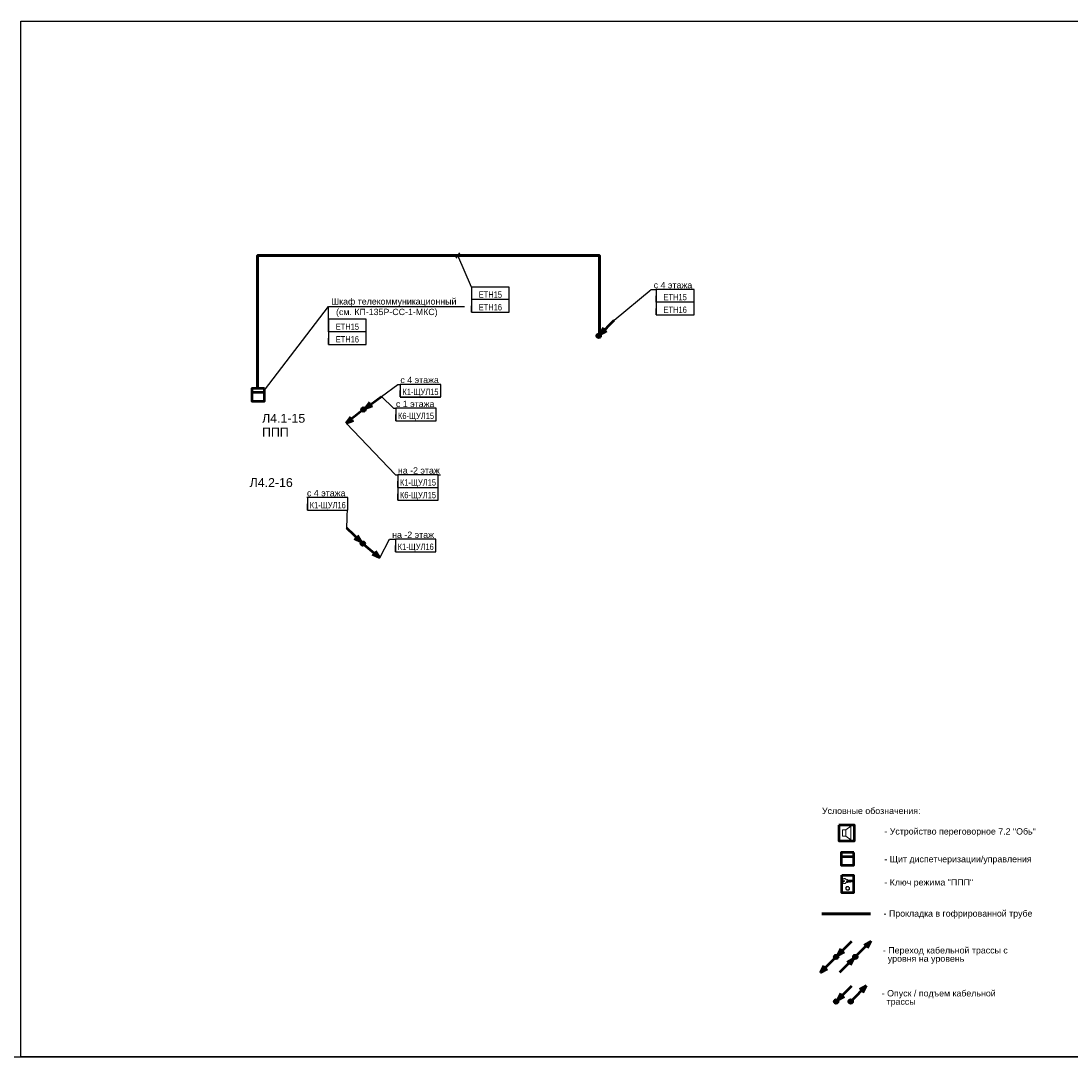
# Model space of a CAD drawing. Header units: millimetres. Extents: x -277772 to 277599, y -59564 to 282085.
# Tile 162 of 192: x -6968 to 34597, y 9064 to 50064. Entities that reach past the tile are written whole.
import ezdxf
from ezdxf import colors
from ezdxf.entities.mleader import LeaderData, LeaderLine
from ezdxf.enums import TextEntityAlignment as Align
from ezdxf.math import Vec2, Vec3

# ---------------------------------------------------------------- set-up
doc = ezdxf.new("R2018")
doc.units = ezdxf.units.MM
doc.set_wipeout_variables(frame=1)
doc.layers.add('UNPLOTTED', color=2, linetype='Continuous', plot=False)
for name, color, linetype, lineweight in [('КИП_выноска', 6, 'Continuous', 25), ('КИП_прибор', 140, 'Continuous', 50), ('КИП_трасса', 3, 'Continuous', 60)]:
    doc.layers.add(name, color=color, linetype=linetype, lineweight=lineweight)
doc.styles.add('CP.Text', font='arial.ttf')
doc.styles.add('GOST 2.304', font='arial.ttf', dxfattribs={"width": 0.85})
doc.linetypes.add('в трубе открыто', pattern='A,10,[133,ltypeshp.shx,S=0.75,R=0,X=-5,Y=2.5],-2.5,[130,ltypeshp.shx,S=2.5,R=-45,X=0,Y=0],-2.5', length=15)

# ---------------------------------------------------------------- blocks, each defined once
blk = doc.blocks.new('*U88')
at = {"color": 0}
blk.add_lwpolyline([(0, 410), (0, 0), (-866, 0), (-866, 410)], close=True, dxfattribs=at)
blk = doc.blocks.new('*U13')
at = {"lineweight": 50}
h = blk.add_hatch(color=256, dxfattribs=at)
h.dxf.hatch_style = 1
edge = h.paths.add_edge_path()
edge.add_arc((0, 0), 0.75, 45, 405)
for q in [(6.19, 6.19), (2.02, 3.29), (3.29, 2.02)]:
    blk.add_line((0.53, 0.53), q, dxfattribs=at)
blk.add_circle((0, 0), 0.75, dxfattribs=at)
blk = doc.blocks.new('Шкаф')
at = {"linetype": 'Continuous'}
blk.add_wipeout([(-2.5, -2.5), (-2.5, 2.5), (2.5, 2.5), (2.5, -2.5)], dxfattribs=at)
at = {"color": 0, "linetype": 'Continuous'}
for points in [[(-2.5, -2.5), (2.5, -2.5), (2.5, 2.5), (-2.5, 2.5)], [(-2.5, -2.5), (2.5, -2.5), (2.5, -1), (-2.5, -1)]]:
    blk.add_lwpolyline(points, close=True, dxfattribs=at)
blk = doc.blocks.new('_None')
blk = doc.blocks.new('*U11')
at = {"color": 0, "lineweight": 30, "style": 'GOST 2.304', "width": 0.85}
for tag, p in [('ИМЯ_КАБЕЛЯ_3', (7.46, -12.5)), ('ИМЯ_КАБЕЛЯ_4', (7.46, -17.5)), ('ИМЯ_КАБЕЛЯ_5', (7.46, -22.5)), ('ИМЯ_КАБЕЛЯ_6', (7.46, -27.5)), ('ИМЯ_КАБЕЛЯ_7', (7.46, -32.5)), ('ИМЯ_КАБЕЛЯ_8', (7.46, -37.5)), ('ИМЯ_КАБЕЛЯ_9', (7.46, -42.5))]:
    blk.add_attdef(tag, text='', height=2.5, dxfattribs=at).set_placement(p, align=Align.BOTTOM_CENTER)
at = {"linetype": 'Continuous'}
blk.add_wipeout([(0, 2.5), (14.92, 2.5), (14.92, -2.5), (0, -2.5)], dxfattribs=at)
at = {"color": 0}
blk.add_line((0, -2.5), (0, 0), dxfattribs=at)
at = {"color": 0, "linetype": 'Continuous'}
blk.add_lwpolyline([(0, -2.5), (14.92, -2.5), (14.92, 2.5), (0, 2.5)], close=True, dxfattribs=at)
at = {"color": 0, "linetype": 'Continuous', "lineweight": 30, "ltscale": 75, "width": 0.85, "flags": 104}
blk.add_attdef('ПРИМЕЧАНИЕ_1', text='', height=2.5, dxfattribs=at).set_placement((7.46, 3.61), align=Align.BOTTOM_CENTER)
at = {"color": 0, "lineweight": 30, "style": 'GOST 2.304', "width": 0.85}
for tag, p in [('ИМЯ_КАБЕЛЯ_1', (7.46, -2.5)), ('ИМЯ_КАБЕЛЯ_2', (7.46, -7.5))]:
    blk.add_attdef(tag, text='', height=2.5, dxfattribs=at).set_placement(p, align=Align.BOTTOM_CENTER)
at = {"color": 0, "lineweight": 30, "width": 0.85, "flags": 104}
blk.add_attdef('ПРИМЕЧАНИЕ_2', text='', height=2.5, dxfattribs=at).set_placement((7.46, -7.53), align=Align.BOTTOM_CENTER)
blk = doc.blocks.new('*U68')
at = {"color": 0, "lineweight": 30, "style": 'GOST 2.304', "width": 0.85}
for tag, p in [('ИМЯ_КАБЕЛЯ_3', (7.41, -20.02)), ('ИМЯ_КАБЕЛЯ_4', (7.41, -25.02)), ('ИМЯ_КАБЕЛЯ_5', (7.41, -30.02)), ('ИМЯ_КАБЕЛЯ_6', (7.41, -35.02)), ('ИМЯ_КАБЕЛЯ_7', (7.41, -40.02)), ('ИМЯ_КАБЕЛЯ_8', (7.41, -45.02)), ('ИМЯ_КАБЕЛЯ_9', (7.41, -50.02))]:
    blk.add_attdef(tag, text='', height=2.5, dxfattribs=at).set_placement(p, align=Align.BOTTOM_CENTER)
at = {"linetype": 'Continuous'}
blk.add_wipeout([(-0.05, -5.02), (14.87, -5.02), (14.87, -10.02), (-0.05, -10.02)], dxfattribs=at)
at = {"color": 0}
blk.add_line((-0.05, -10.02), (0, 0), dxfattribs=at)
at = {"color": 0, "linetype": 'Continuous'}
blk.add_lwpolyline([(-0.05, -10.02), (14.87, -10.02), (14.87, -5.02), (-0.05, -5.02)], close=True, dxfattribs=at)
at = {"color": 0, "linetype": 'Continuous', "lineweight": 30, "ltscale": 75, "width": 0.85, "flags": 104}
blk.add_attdef('ПРИМЕЧАНИЕ_1', text='', height=2.5, dxfattribs=at).set_placement((7.41, -3.91), align=Align.BOTTOM_CENTER)
at = {"color": 0, "lineweight": 30, "style": 'GOST 2.304', "width": 0.85}
for tag, p in [('ИМЯ_КАБЕЛЯ_1', (7.41, -10.02)), ('ИМЯ_КАБЕЛЯ_2', (7.41, -15.02))]:
    blk.add_attdef(tag, text='', height=2.5, dxfattribs=at).set_placement(p, align=Align.BOTTOM_CENTER)
at = {"color": 0, "lineweight": 30, "width": 0.85, "flags": 104}
blk.add_attdef('ПРИМЕЧАНИЕ_2', text='', height=2.5, dxfattribs=at).set_placement((7.41, -15.05), align=Align.BOTTOM_CENTER)
blk = doc.blocks.new('*U51')
at = {"lineweight": 50}
h = blk.add_hatch(color=256, dxfattribs=at)
h.dxf.hatch_style = 1
edge = h.paths.add_edge_path()
edge.add_arc((0, 0), 0.75, 136.2861, 496.2861)
for q in [(-6.32, 6.05), (-3.33, 1.94), (-2.09, 3.24)]:
    blk.add_line((-0.54, 0.52), q, dxfattribs=at)
blk.add_circle((0, 0), 0.75, dxfattribs=at)
blk = doc.blocks.new('*U58')
at = {"color": 0, "lineweight": 30, "style": 'GOST 2.304', "width": 0.85}
for tag, p in [('ИМЯ_КАБЕЛЯ_3', (8, -12.5)), ('ИМЯ_КАБЕЛЯ_4', (8, -17.5)), ('ИМЯ_КАБЕЛЯ_5', (8, -22.5)), ('ИМЯ_КАБЕЛЯ_6', (8, -27.5)), ('ИМЯ_КАБЕЛЯ_7', (8, -32.5)), ('ИМЯ_КАБЕЛЯ_8', (8, -37.5)), ('ИМЯ_КАБЕЛЯ_9', (8, -42.5))]:
    blk.add_attdef(tag, text='', height=2.5, dxfattribs=at).set_placement(p, align=Align.BOTTOM_CENTER)
at = {"linetype": 'Continuous'}
blk.add_wipeout([(0, 2.5), (16, 2.5), (16, -2.5), (0, -2.5)], dxfattribs=at)
at = {"color": 0}
blk.add_line((0, -2.5), (0, 0), dxfattribs=at)
at = {"color": 0, "linetype": 'Continuous'}
blk.add_lwpolyline([(0, -2.5), (16, -2.5), (16, 2.5), (0, 2.5)], close=True, dxfattribs=at)
at = {"color": 0, "linetype": 'Continuous', "lineweight": 30, "ltscale": 75, "width": 0.85, "flags": 104}
blk.add_attdef('ПРИМЕЧАНИЕ_1', text='', height=2.5, dxfattribs=at).set_placement((8, 3.61), align=Align.BOTTOM_CENTER)
at = {"color": 0, "lineweight": 30, "style": 'GOST 2.304', "width": 0.85}
for tag, p in [('ИМЯ_КАБЕЛЯ_1', (8, -2.5)), ('ИМЯ_КАБЕЛЯ_2', (8, -7.5))]:
    blk.add_attdef(tag, text='', height=2.5, dxfattribs=at).set_placement(p, align=Align.BOTTOM_CENTER)
at = {"color": 0, "lineweight": 30, "width": 0.85, "flags": 104}
blk.add_attdef('ПРИМЕЧАНИЕ_2', text='', height=2.5, dxfattribs=at).set_placement((8, -7.53), align=Align.BOTTOM_CENTER)
blk = doc.blocks.new('*U90')
at = {"lineweight": 50}
h = blk.add_hatch(color=256, dxfattribs=at)
h.dxf.hatch_style = 1
edge = h.paths.add_edge_path()
edge.add_arc((0, 0), 0.75, 36.0568, 396.0568)
for q in [(7.07, 5.15), (2.5, 2.93), (3.56, 1.48)]:
    blk.add_line((0.61, 0.44), q, dxfattribs=at)
blk.add_circle((0, 0), 0.75, dxfattribs=at)
blk = doc.blocks.new('*U95')
at = {"lineweight": 50}
h = blk.add_hatch(color=256, dxfattribs=at)
h.dxf.hatch_style = 1
edge = h.paths.add_edge_path()
edge.add_arc((0, 0), 0.75, -141.1949, 218.8051)
for p, q in [((-0.58, -0.47), (-6.82, -5.48)), ((-6.82, -5.48), (-5.04, -2.9)), ((-6.82, -5.48), (-3.92, -4.3))]:
    blk.add_line(p, q, dxfattribs=at)
blk.add_circle((0, 0), 0.75, dxfattribs=at)
blk = doc.blocks.new('*U94')
at = {"lineweight": 50}
h = blk.add_hatch(color=256, dxfattribs=at)
h.dxf.hatch_style = 1
edge = h.paths.add_edge_path()
edge.add_arc((0, 0), 0.75, -39.9106, 320.0894)
for p, q in [((0.58, -0.48), (6.71, -5.61)), ((6.71, -5.61), (4.99, -3)), ((6.71, -5.61), (3.83, -4.38))]:
    blk.add_line(p, q, dxfattribs=at)
blk.add_circle((0, 0), 0.75, dxfattribs=at)
blk = doc.blocks.new('A$C449d8904')
blk.add_lwpolyline([(0, 309), (0, 0), (307, 0), (307, 309)], close=True)
at = {"lineweight": 18}
for points in [[(70, 216), (70, 91), (140, 91), (140, 216)], [(237, 17), (237, 292), (140, 216), (140, 91)]]:
    blk.add_lwpolyline(points, close=True, dxfattribs=at)
blk = doc.blocks.new('*U35')
at = {"lineweight": 50}
h = blk.add_hatch(color=256, dxfattribs=at)
h.dxf.hatch_style = 1
edge = h.paths.add_edge_path()
edge.add_arc((0, 0), 0.75, 45, 405)
for p, q in [((0.53, 0.53), (6.19, 6.19)), ((6.19, 6.19), (3.43, 4.7)), ((6.19, 6.19), (4.7, 3.43))]:
    blk.add_line(p, q, dxfattribs=at)
blk.add_circle((0, 0), 0.75, dxfattribs=at)
blk = doc.blocks.new('*U36')
at = {"lineweight": 50}
h = blk.add_hatch(color=256, dxfattribs=at)
h.dxf.hatch_style = 1
edge = h.paths.add_edge_path()
edge.add_arc((0, 0), 0.75, -135, 225)
for p, q in [((-0.53, -0.53), (-6.19, -6.19)), ((-6.19, -6.19), (-4.7, -3.43)), ((-6.19, -6.19), (-3.43, -4.7))]:
    blk.add_line(p, q, dxfattribs=at)
blk.add_circle((0, 0), 0.75, dxfattribs=at)
blk = doc.blocks.new('*U37')
at = {"lineweight": 50}
h = blk.add_hatch(color=256, dxfattribs=at)
h.dxf.hatch_style = 1
edge = h.paths.add_edge_path()
edge.add_arc((0, 0), 0.75, -135, 225)
for q in [(-6.19, -6.19), (-3.29, -2.02), (-2.02, -3.29)]:
    blk.add_line((-0.53, -0.53), q, dxfattribs=at)
blk.add_circle((0, 0), 0.75, dxfattribs=at)
blk = doc.blocks.new('A$C5ef3676d')
blk.add_lwpolyline([(0, 470), (307, 470), (307, 0), (0, 0)], close=True)
at = {"lineweight": 18}
for points in [[(284, 309), (135, 309), (119, 315), (292, 315)], [(125, 345), (140, 356), (146, 356), (150, 353), (150, 339), (275, 339), (296, 324), (296, 320), (269, 294), (254, 294), (243, 305), (226, 288), (224, 288)], [(220, 288), (216, 288), (199, 303), (182, 286), (169, 298), (150, 298), (150, 275), (146, 273), (125, 284)]]:
    blk.add_lwpolyline(points, dxfattribs=at)
at = {"lineweight": 25}
blk.add_lwpolyline([(220, 288), (222, 292), (224, 288)], dxfattribs=at)
blk.add_circle((56, 314), 13.8, dxfattribs=at)
at = {"lineweight": 18}
for radius in [49.7, 41.3]:
    blk.add_circle((156, 122), radius, dxfattribs=at)
for points, knots in [([(15, 314), (15, 323), (16, 332), (23, 349), (28, 356), (37, 366), (41, 369), (50, 374), (54, 376), (59, 377)], [0, 0, 0, 0, 0.547336, 0.547336, 1.063434, 1.063434, 1.361474, 1.361474, 1.660846, 1.660846, 1.660846, 1.660846]), ([(59, 252), (53, 253), (46, 256), (35, 265), (30, 271), (22, 282), (19, 288), (16, 301), (15, 307), (15, 314)], [0, 0, 0, 0, 0.417934, 0.417934, 0.875269, 0.875269, 1.256039, 1.256039, 1.653364, 1.653364, 1.653364, 1.653364]), ([(59, 377), (66, 379), (72, 379), (86, 378), (93, 376), (104, 369), (109, 365), (118, 356), (122, 350), (125, 344)], [0, 0, 0, 0, 0.41198, 0.41198, 0.823657, 0.823657, 1.201793, 1.201793, 1.602028, 1.602028, 1.602028, 1.602028]), ([(125, 285), (121, 277), (116, 270), (104, 259), (98, 255), (86, 251), (81, 250), (70, 250), (65, 250), (59, 252)], [0, 0, 0, 0, 0.510094, 0.510094, 0.964236, 0.964236, 1.282131, 1.282131, 1.607848, 1.607848, 1.607848, 1.607848])]:
    blk.add_open_spline(points, degree=3, knots=knots, dxfattribs=at)
blk = doc.blocks.new('*U139')
at = {"color": 0, "linetype": 'Continuous'}
blk.add_line((-0.73, -1.01), (0.73, 1.01), dxfattribs=at)
at = {"color": 0, "lineweight": 30, "style": 'GOST 2.304', "width": 0.85}
for tag, p in [('ИМЯ_КАБЕЛЯ_3', (12.8, -27.47)), ('ИМЯ_КАБЕЛЯ_4', (12.8, -32.47)), ('ИМЯ_КАБЕЛЯ_5', (12.8, -37.47)), ('ИМЯ_КАБЕЛЯ_6', (12.8, -42.47)), ('ИМЯ_КАБЕЛЯ_7', (12.8, -47.47)), ('ИМЯ_КАБЕЛЯ_8', (12.8, -52.47)), ('ИМЯ_КАБЕЛЯ_9', (12.8, -57.47))]:
    blk.add_attdef(tag, text='', height=2.5, dxfattribs=at).set_placement(p, align=Align.BOTTOM_CENTER)
at = {"linetype": 'Continuous'}
blk.add_wipeout([(5.34, -12.47), (20.26, -12.47), (20.26, -17.47), (5.34, -17.47)], dxfattribs=at)
at = {"color": 0}
blk.add_line((5.34, -12.47), (0, 0), dxfattribs=at)
at = {"color": 0, "linetype": 'Continuous'}
blk.add_lwpolyline([(5.34, -17.47), (20.26, -17.47), (20.26, -12.47), (5.34, -12.47)], close=True, dxfattribs=at)
at = {"color": 0, "linetype": 'Continuous', "lineweight": 30, "ltscale": 75, "width": 0.85, "flags": 104}
blk.add_attdef('ПРИМЕЧАНИЕ_1', text='', height=2.5, dxfattribs=at).set_placement((12.8, -11.36), align=Align.BOTTOM_CENTER)
at = {"color": 0, "lineweight": 30, "style": 'GOST 2.304', "width": 0.85}
for tag, p in [('ИМЯ_КАБЕЛЯ_1', (12.8, -17.47)), ('ИМЯ_КАБЕЛЯ_2', (12.8, -22.47))]:
    blk.add_attdef(tag, text='', height=2.5, dxfattribs=at).set_placement(p, align=Align.BOTTOM_CENTER)
at = {"color": 0, "lineweight": 30, "width": 0.85, "flags": 104}
blk.add_attdef('ПРИМЕЧАНИЕ_2', text='', height=2.5, dxfattribs=at).set_placement((12.8, -22.5), align=Align.BOTTOM_CENTER)

msp = doc.modelspace()

# ---------------------------------------------------------------- linework, layer by layer
at = {"layer": 'UNPLOTTED', "color": 1, "ltscale": 100}
msp.add_xline((-94774, 9064), (1, 0), dxfattribs=at)
at = {"layer": 'КИП_трасса', "linetype": 'в трубе открыто', "ltscale": 100}
msp.add_line((24739, 14733), (26665, 14733), dxfattribs=at)
msp.add_lwpolyline([(2397, 35524), (2397, 40783), (15926, 40783), (15926, 37605)], dxfattribs=at)

# ---------------------------------------------------------------- block references
at = {"layer": 'UNPLOTTED', "xscale": 100, "yscale": 100, "zscale": 100}
msp.add_blockref('*U88', (79632, 9064), dxfattribs=at)
at = {"layer": 'КИП_выноска', "xscale": 100, "yscale": 100, "zscale": 100}
for name, p in [('*U13', (15900, 37605)), ('*U95', (6591, 34690)), ('*U51', (6562, 29383)), ('*U94', (6562, 29383)), ('*U13', (25300, 13025)), ('*U35', (26057, 13025)), ('*U36', (25300, 13025)), ('*U37', (26057, 13025)), ('*U13', (25300, 11262)), ('*U35', (25876, 11262))]:
    msp.add_blockref(name, p, dxfattribs=at)
at = {"layer": 'КИП_прибор'}
for name, p, xscale, yscale, zscale in [('A$C449d8904', (25408, 17618), 2, 2, 2), ('A$C5ef3676d', (25521, 15555), 1.5, 1.5, 1.5)]:
    msp.add_blockref(name, p, dxfattribs=dict(at, xscale=xscale, yscale=yscale, zscale=zscale))

# ---------------------------------------------------------------- texts
at = {"style": 'CP.Text'}
msp.add_text('Условные обозначения:', height=250, dxfattribs=at).set_placement((24740, 18805), align=Align.MIDDLE_LEFT)
at = {"char_height": 250, "width": 7645.45, "attachment_point": 4, "line_spacing_factor": 0.9, "style": 'CP.Text'}
for s, insert in [('- Устройство переговорное 7.2 "Обь"', (27209, 17955)), ('- Щит диспетчеризации/управления', (27209, 16857)), ('- Ключ режима "ППП"', (27209, 15939)), ('- Прокладка в гофрированной трубе', (27178, 14707))]:
    msp.add_mtext(s, dxfattribs=dict(at, insert=insert))
at = {"linetype": 'Continuous', "char_height": 250, "width": 5658.48, "attachment_point": 4, "line_spacing_factor": 0.792, "style": 'CP.Text'}
for s, insert in [('- Переход кабельной трассы с   \\P  уровня на уровень', (27151, 13084)), ('- Опуск / подъем кабельной\\P  трассы ', (27105, 11383))]:
    msp.add_mtext(s, dxfattribs=dict(at, insert=insert))
at = {"layer": 'UNPLOTTED', "style": 'CP.Text'}
for s, p in [('Л4.1-15', (2575, 34166)), ('ППП', (2575, 33615)), ('Л4.2-16', (2084, 31622))]:
    msp.add_text(s, height=350, dxfattribs=at).set_placement(p)

# ---------------------------------------------------------------- next in the draw order: block references
at = {"layer": 'КИП_выноска'}
ref = msp.add_blockref('*U58', (7947, 31353), dxfattribs=dict(at, xscale=100, yscale=100, zscale=100))
lines = msp.add_mtext('\\W0.8500;', dxfattribs={"layer": '0', "color": 0, "linetype": 'Continuous', "lineweight": 30, "ltscale": 75, "insert": (8747, 31714), "char_height": 2.5, "attachment_point": 1})
ref.add_attrib('ПРИМЕЧАНИЕ_1', '', (8747, 31714), dxfattribs={"flags": 104}).embed_mtext(lines)
ref.add_attrib('ИМЯ_КАБЕЛЯ_1', 'К6-ЩУЛ15', dxfattribs={"layer": '0', "color": 0, "lineweight": 30, "height": 250, "style": 'GOST 2.304', "width": 0.85}).set_placement((8747, 31103), align=Align.BOTTOM_CENTER)
lines = msp.add_mtext('\\W0.8500;', dxfattribs={"layer": '0', "color": 0, "lineweight": 30, "insert": (8747, 30600), "char_height": 2.5, "attachment_point": 1})
ref.add_attrib('ПРИМЕЧАНИЕ_2', '', (8747, 30600), dxfattribs={"flags": 104}).embed_mtext(lines)
at = {"layer": 'КИП_прибор', "linetype": 'ByBlock', "xscale": 100, "yscale": 100, "zscale": 100, "rotation": 180}
for p in [(2422, 35274), (25751, 16905)]:
    msp.add_blockref('Шкаф', p, dxfattribs=at)

# ---------------------------------------------------------------- next in the draw order: leaders
at = {"layer": 'КИП_выноска'}
ml = msp.add_multileader_mtext('Standard', dxfattribs=at)
ml.set_content('с 4 этажа', color=256, style='CP.Text')
ml.set_leader_properties(color=256, linetype='ByLayer', lineweight=-1)
ml.set_arrow_properties(name='NONE')
ml.build(insert=Vec2(0, 0))
ml.multileader.update_dxf_attribs({"has_dogleg": 0, "text_left_attachment_type": 6, "text_right_attachment_type": 6, "dogleg_length": 0.5, "arrow_head_size": 300})
ctx = ml.context
ctx.base_point, ctx.char_height, ctx.arrow_head_size, ctx.landing_gap_size, ctx.plane_origin = Vec3(17980, 39438), 250, 300, 100, Vec3(20706, 36778)
ctx.left_attachment, ctx.right_attachment = 6, 6
notes = []
notes.append((ctx, [(0, (1, 1, 0), (17979, 39438), (1, 0), 0.5, [(0, [(16519, 38223)], 0, [])])]))
ctx.mtext.insert, ctx.mtext.width, ctx.mtext.flow_direction = Vec3(18080, 39738), 2299.33, 5
ctx.mtext.has_bg_fill, ctx.mtext.bg_color, ctx.mtext.bg_scale_factor, ctx.mtext.bg_transparency, ctx.mtext.use_window_bg_color = 1, -1027028792, 1.5, 0, 1
ml = msp.add_multileader_mtext('Standard', dxfattribs=at)
ml.set_content('с 1 этажа', color=256, style='CP.Text')
ml.set_leader_properties(color=256, linetype='ByLayer', lineweight=-1)
ml.set_arrow_properties(name='NONE')
ml.build(insert=Vec2(0, 0))
ml.multileader.update_dxf_attribs({"has_dogleg": 0, "text_left_attachment_type": 6, "text_right_attachment_type": 6, "dogleg_length": 0.5, "arrow_head_size": 300})
ctx = ml.context
ctx.base_point, ctx.char_height, ctx.arrow_head_size, ctx.landing_gap_size, ctx.plane_origin = Vec3(7775, 34736), 250, 300, 100, Vec3(13841, 32076)
ctx.left_attachment, ctx.right_attachment = 6, 6
notes.append((ctx, [(0, (1, 1, 0), (7774, 34736), (1, 0), 0.5, [(0, [(7299, 35205)], 0, [])])]))
ctx.mtext.insert, ctx.mtext.width, ctx.mtext.flow_direction = Vec3(7875, 35036), 1647.48, 5
ctx.mtext.has_bg_fill, ctx.mtext.bg_color, ctx.mtext.bg_scale_factor, ctx.mtext.bg_transparency, ctx.mtext.use_window_bg_color = 1, -1027028792, 1.5, 0, 1
ml = msp.add_multileader_mtext('Standard', dxfattribs=at)
ml.set_content('с 4 этажа', color=256, style='CP.Text')
ml.set_leader_properties(color=256, linetype='ByLayer', lineweight=-1)
ml.set_arrow_properties(name='NONE')
ml.build(insert=Vec2(0, 0))
ml.multileader.update_dxf_attribs({"has_dogleg": 0, "text_left_attachment_type": 6, "text_right_attachment_type": 6, "dogleg_length": 0.5, "arrow_head_size": 300})
ctx = ml.context
ctx.base_point, ctx.char_height, ctx.arrow_head_size, ctx.landing_gap_size, ctx.plane_origin = Vec3(4281, 31206), 250, 300, 100, Vec3(10172, 28597)
ctx.left_attachment, ctx.right_attachment, ctx.text_align_type = 6, 6, 2
notes.append((ctx, [(1, (1, 1, 0), (5976, 31206), (-1, 0), 0.5, [(0, [(5929, 29988)], 0, [])])]))
ctx.mtext.insert, ctx.mtext.width, ctx.mtext.alignment, ctx.mtext.flow_direction = Vec3(5876, 31506), 1979.37, 3, 5
ctx.mtext.has_bg_fill, ctx.mtext.bg_color, ctx.mtext.bg_scale_factor, ctx.mtext.bg_transparency, ctx.mtext.use_window_bg_color = 1, -1027028792, 1.5, 0, 1
ml = msp.add_multileader_mtext('Standard', dxfattribs=at)
ml.set_content('на -2 этаж', color=256, style='CP.Text')
ml.set_leader_properties(color=256, linetype='ByLayer', lineweight=-1)
ml.set_arrow_properties(name='NONE')
ml.build(insert=Vec2(0, 0))
ml.multileader.update_dxf_attribs({"has_dogleg": 0, "text_left_attachment_type": 6, "text_right_attachment_type": 6, "dogleg_length": 0.5, "arrow_head_size": 300})
ctx = ml.context
ctx.base_point, ctx.char_height, ctx.arrow_head_size, ctx.landing_gap_size, ctx.plane_origin = Vec3(7623, 29558), 250, 300, 100, Vec3(13655, 26949)
ctx.left_attachment, ctx.right_attachment = 6, 6
notes.append((ctx, [(0, (1, 1, 0), (7623, 29558), (1, 0), 0.5, [(0, [(7233, 28822)], 0, [])])]))
ctx.mtext.insert, ctx.mtext.width, ctx.mtext.flow_direction = Vec3(7723, 29858), 1979.37, 5
ctx.mtext.has_bg_fill, ctx.mtext.bg_color, ctx.mtext.bg_scale_factor, ctx.mtext.bg_transparency, ctx.mtext.use_window_bg_color = 1, -1027028792, 1.5, 0, 1
for ctx, leaders in notes:
    for number, flags, end, landing, length, lines in leaders:
        leader = LeaderData()
        leader.index, (leader.has_last_leader_line, leader.has_dogleg_vector, leader.attachment_direction) = number, flags
        leader.last_leader_point, leader.dogleg_vector, leader.dogleg_length = Vec3(end), Vec3(landing), length
        for number, points, colour, breaks in lines:
            line = LeaderLine()
            line.index, line.vertices, line.color, line.breaks = number, Vec3.list(points), colors.encode_raw_color(colour), breaks
            leader.lines.append(line)
        ctx.leaders.append(leader)

# ---------------------------------------------------------------- next in the draw order: block references
ref = msp.add_blockref('*U11', (18182, 39188), dxfattribs=dict(at, xscale=100, yscale=100, zscale=100))
lines = msp.add_mtext('\\W0.8500;', dxfattribs={"layer": '0', "color": 0, "linetype": 'Continuous', "lineweight": 30, "ltscale": 75, "insert": (18928, 39549), "char_height": 2.5, "attachment_point": 1})
ref.add_attrib('ПРИМЕЧАНИЕ_1', '', (18928, 39549), dxfattribs={"flags": 104}).embed_mtext(lines)
ref.add_attrib('ИМЯ_КАБЕЛЯ_1', 'ETH15', dxfattribs={"layer": '0', "color": 0, "lineweight": 30, "height": 250, "style": 'GOST 2.304', "width": 0.85}).set_placement((18928, 38938), align=Align.BOTTOM_CENTER)
lines = msp.add_mtext('\\W0.8500;', dxfattribs={"layer": '0', "color": 0, "lineweight": 30, "insert": (18928, 38435), "char_height": 2.5, "attachment_point": 1})
ref.add_attrib('ПРИМЕЧАНИЕ_2', '', (18928, 38435), dxfattribs={"flags": 104}).embed_mtext(lines)
at = {"layer": 'КИП_выноска', "xscale": 100, "yscale": 100, "zscale": 100}
msp.add_blockref('*U90', (6591, 34690), dxfattribs=at)
at = {"layer": 'КИП_выноска'}
ref = msp.add_blockref('*U58', (7870, 34486), dxfattribs=dict(at, xscale=100, yscale=100, zscale=100))
lines = msp.add_mtext('\\W0.8500;', dxfattribs={"layer": '0', "color": 0, "linetype": 'Continuous', "lineweight": 30, "ltscale": 75, "insert": (8670, 34847), "char_height": 2.5, "attachment_point": 1})
ref.add_attrib('ПРИМЕЧАНИЕ_1', '', (8670, 34847), dxfattribs={"flags": 104}).embed_mtext(lines)
ref.add_attrib('ИМЯ_КАБЕЛЯ_1', 'К6-ЩУЛ15', dxfattribs={"layer": '0', "color": 0, "lineweight": 30, "height": 250, "style": 'GOST 2.304', "width": 0.85}).set_placement((8670, 34236), align=Align.BOTTOM_CENTER)
lines = msp.add_mtext('\\W0.8500;', dxfattribs={"layer": '0', "color": 0, "lineweight": 30, "insert": (8670, 33733), "char_height": 2.5, "attachment_point": 1})
ref.add_attrib('ПРИМЕЧАНИЕ_2', '', (8670, 33733), dxfattribs={"flags": 104}).embed_mtext(lines)
ref = msp.add_blockref('*U58', (4376, 30956), dxfattribs=dict(at, xscale=100, yscale=100, zscale=100))
lines = msp.add_mtext('\\W0.8500;', dxfattribs={"layer": '0', "color": 0, "linetype": 'Continuous', "lineweight": 30, "ltscale": 75, "insert": (5176, 31317), "char_height": 2.5, "attachment_point": 1})
ref.add_attrib('ПРИМЕЧАНИЕ_1', '', (5176, 31317), dxfattribs={"flags": 104}).embed_mtext(lines)
ref.add_attrib('ИМЯ_КАБЕЛЯ_1', 'К1-ЩУЛ16', dxfattribs={"layer": '0', "color": 0, "lineweight": 30, "height": 250, "style": 'GOST 2.304', "width": 0.85}).set_placement((5176, 30706), align=Align.BOTTOM_CENTER)
lines = msp.add_mtext('\\W0.8500;', dxfattribs={"layer": '0', "color": 0, "lineweight": 30, "insert": (5176, 30203), "char_height": 2.5, "attachment_point": 1})
ref.add_attrib('ПРИМЕЧАНИЕ_2', '', (5176, 30203), dxfattribs={"flags": 104}).embed_mtext(lines)
ref = msp.add_blockref('*U58', (7859, 29308), dxfattribs=dict(at, xscale=100, yscale=100, zscale=100))
lines = msp.add_mtext('\\W0.8500;', dxfattribs={"layer": '0', "color": 0, "linetype": 'Continuous', "lineweight": 30, "ltscale": 75, "insert": (8659, 29669), "char_height": 2.5, "attachment_point": 1})
ref.add_attrib('ПРИМЕЧАНИЕ_1', '', (8659, 29669), dxfattribs={"flags": 104}).embed_mtext(lines)
ref.add_attrib('ИМЯ_КАБЕЛЯ_1', 'К1-ЩУЛ16', dxfattribs={"layer": '0', "color": 0, "lineweight": 30, "height": 250, "style": 'GOST 2.304', "width": 0.85}).set_placement((8659, 29058), align=Align.BOTTOM_CENTER)
lines = msp.add_mtext('\\W0.8500;', dxfattribs={"layer": '0', "color": 0, "lineweight": 30, "insert": (8659, 28555), "char_height": 2.5, "attachment_point": 1})
ref.add_attrib('ПРИМЕЧАНИЕ_2', '', (8659, 28555), dxfattribs={"flags": 104}).embed_mtext(lines)

# ---------------------------------------------------------------- next in the draw order: leaders
ml = msp.add_multileader_mtext('Standard', dxfattribs=at)
ml.set_content('\\pxt12;Шкаф телекоммуникационный\\P  (см. КП-135Р-СС-1-МКС)', color=256, style='CP.Text')
ml.set_leader_properties(color=256, linetype='ByLayer', lineweight=-1)
ml.set_arrow_properties(name='NONE')
ml.build(insert=Vec2(0, 0))
ml.multileader.update_dxf_attribs({"has_dogleg": 0, "text_left_attachment_type": 6, "text_right_attachment_type": 6, "dogleg_length": 0.5, "arrow_head_size": 300})
ctx = ml.context
ctx.base_point, ctx.char_height, ctx.arrow_head_size, ctx.landing_gap_size, ctx.plane_origin = Vec3(5209, 38769), 250, 300, 100, Vec3(7728, 36109)
ctx.left_attachment, ctx.right_attachment = 6, 6
notes = []
notes.append((ctx, [(0, (1, 1, 0), (5208, 38769), (1, 0), 0.5, [(0, [(2672, 35449)], 0, [])])]))
ctx.mtext.insert, ctx.mtext.width, ctx.mtext.defined_height, ctx.mtext.flow_direction = Vec3(5309, 39092), 5412.48, 319, 5
for ctx, leaders in notes:
    for number, flags, end, landing, length, lines in leaders:
        leader = LeaderData()
        leader.index, (leader.has_last_leader_line, leader.has_dogleg_vector, leader.attachment_direction) = number, flags
        leader.last_leader_point, leader.dogleg_vector, leader.dogleg_length = Vec3(end), Vec3(landing), length
        for number, points, colour, breaks in lines:
            line = LeaderLine()
            line.index, line.vertices, line.color, line.breaks = number, Vec3.list(points), colors.encode_raw_color(colour), breaks
            leader.lines.append(line)
        ctx.leaders.append(leader)

# ---------------------------------------------------------------- next in the draw order: block references
ref = msp.add_blockref('*U139', (10331, 40783), dxfattribs=dict(at, xscale=100, yscale=100, zscale=100))
lines = msp.add_mtext('\\W0.8500;', dxfattribs={"layer": '0', "color": 0, "linetype": 'Continuous', "lineweight": 30, "ltscale": 75, "insert": (11611, 39647), "char_height": 2.5, "attachment_point": 1})
ref.add_attrib('ПРИМЕЧАНИЕ_1', '', (11611, 39647), dxfattribs={"flags": 104}).embed_mtext(lines)
ref.add_attrib('ИМЯ_КАБЕЛЯ_1', 'ETH15', dxfattribs={"layer": '0', "color": 0, "lineweight": 30, "height": 250, "style": 'GOST 2.304', "width": 0.85}).set_placement((11611, 39036), align=Align.BOTTOM_CENTER)
lines = msp.add_mtext('\\W0.8500;', dxfattribs={"layer": '0', "color": 0, "lineweight": 30, "insert": (11611, 38533), "char_height": 2.5, "attachment_point": 1})
ref.add_attrib('ПРИМЕЧАНИЕ_2', '', (11611, 38533), dxfattribs={"flags": 104}).embed_mtext(lines)
ref = msp.add_blockref('*U68', (5209, 38769), dxfattribs=dict(at, xscale=100, yscale=100, zscale=100))
lines = msp.add_mtext('\\W0.8500;', dxfattribs={"layer": '0', "color": 0, "linetype": 'Continuous', "lineweight": 30, "ltscale": 75, "insert": (5950, 38378), "char_height": 2.5, "attachment_point": 1})
ref.add_attrib('ПРИМЕЧАНИЕ_1', '', (5950, 38378), dxfattribs={"flags": 104}).embed_mtext(lines)
ref.add_attrib('ИМЯ_КАБЕЛЯ_1', 'ETH15', dxfattribs={"layer": '0', "color": 0, "lineweight": 30, "height": 250, "style": 'GOST 2.304', "width": 0.85}).set_placement((5950, 37767), align=Align.BOTTOM_CENTER)
lines = msp.add_mtext('\\W0.8500;', dxfattribs={"layer": '0', "color": 0, "lineweight": 30, "insert": (5950, 37264), "char_height": 2.5, "attachment_point": 1})
ref.add_attrib('ПРИМЕЧАНИЕ_2', '', (5950, 37264), dxfattribs={"flags": 104}).embed_mtext(lines)
ref = msp.add_blockref('*U11', (18182, 38688), dxfattribs=dict(at, xscale=100, yscale=100, zscale=100))
lines = msp.add_mtext('\\W0.8500;', dxfattribs={"layer": '0', "color": 0, "linetype": 'Continuous', "lineweight": 30, "ltscale": 75, "insert": (18928, 39049), "char_height": 2.5, "attachment_point": 1})
ref.add_attrib('ПРИМЕЧАНИЕ_1', '', (18928, 39049), dxfattribs={"flags": 104}).embed_mtext(lines)
ref.add_attrib('ИМЯ_КАБЕЛЯ_1', 'ETH16', dxfattribs={"layer": '0', "color": 0, "lineweight": 30, "height": 250, "style": 'GOST 2.304', "width": 0.85}).set_placement((18928, 38438), align=Align.BOTTOM_CENTER)
lines = msp.add_mtext('\\W0.8500;', dxfattribs={"layer": '0', "color": 0, "lineweight": 30, "insert": (18928, 37935), "char_height": 2.5, "attachment_point": 1})
ref.add_attrib('ПРИМЕЧАНИЕ_2', '', (18928, 37935), dxfattribs={"flags": 104}).embed_mtext(lines)

# ---------------------------------------------------------------- next in the draw order: leaders
ml = msp.add_multileader_mtext('Standard', dxfattribs=at)
ml.set_content('с 4 этажа', color=256, style='CP.Text')
ml.set_leader_properties(color=256, linetype='ByLayer', lineweight=-1)
ml.set_arrow_properties(name='NONE')
ml.build(insert=Vec2(0, 0))
ml.multileader.update_dxf_attribs({"has_dogleg": 0, "text_left_attachment_type": 6, "text_right_attachment_type": 6, "dogleg_length": 0.5, "arrow_head_size": 300})
ctx = ml.context
ctx.base_point, ctx.char_height, ctx.arrow_head_size, ctx.landing_gap_size, ctx.plane_origin = Vec3(7950, 35685), 250, 300, 100, Vec3(13941, 33033)
ctx.left_attachment, ctx.right_attachment = 6, 6
notes = []
notes.append((ctx, [(0, (1, 1, 0), (7950, 35685), (1, 0), 0.5, [(0, [(7299, 35205)], 0, [])])]))
ctx.mtext.insert, ctx.mtext.width, ctx.mtext.flow_direction = Vec3(8050, 35985), 1721.83, 5
ctx.mtext.has_bg_fill, ctx.mtext.bg_color, ctx.mtext.bg_scale_factor, ctx.mtext.bg_transparency, ctx.mtext.use_window_bg_color = 1, -1027028792, 1.5, 0, 1
ml = msp.add_multileader_mtext('Standard', dxfattribs=at)
ml.set_content('на -2 этаж', color=256, style='CP.Text')
ml.set_leader_properties(color=256, linetype='ByLayer', lineweight=-1)
ml.set_arrow_properties(name='NONE')
ml.build(insert=Vec2(0, 0))
ml.multileader.update_dxf_attribs({"has_dogleg": 0, "text_left_attachment_type": 6, "text_right_attachment_type": 6, "dogleg_length": 0.5, "arrow_head_size": 300})
ctx = ml.context
ctx.base_point, ctx.char_height, ctx.arrow_head_size, ctx.landing_gap_size, ctx.plane_origin = Vec3(7852, 32103), 250, 300, 100, Vec3(13843, 29452)
ctx.left_attachment, ctx.right_attachment = 6, 6
notes.append((ctx, [(0, (1, 1, 0), (7852, 32103), (1, 0), 0.5, [(0, [(5909, 34142)], 0, [])])]))
ctx.mtext.insert, ctx.mtext.width, ctx.mtext.flow_direction = Vec3(7952, 32403), 1721.83, 5
ctx.mtext.has_bg_fill, ctx.mtext.bg_color, ctx.mtext.bg_scale_factor, ctx.mtext.bg_transparency, ctx.mtext.use_window_bg_color = 1, -1027028792, 1.5, 0, 1
for ctx, leaders in notes:
    for number, flags, end, landing, length, lines in leaders:
        leader = LeaderData()
        leader.index, (leader.has_last_leader_line, leader.has_dogleg_vector, leader.attachment_direction) = number, flags
        leader.last_leader_point, leader.dogleg_vector, leader.dogleg_length = Vec3(end), Vec3(landing), length
        for number, points, colour, breaks in lines:
            line = LeaderLine()
            line.index, line.vertices, line.color, line.breaks = number, Vec3.list(points), colors.encode_raw_color(colour), breaks
            leader.lines.append(line)
        ctx.leaders.append(leader)

# ---------------------------------------------------------------- next in the draw order: block references
ref = msp.add_blockref('*U11', (10865, 38786), dxfattribs=dict(at, xscale=100, yscale=100, zscale=100))
lines = msp.add_mtext('\\W0.8500;', dxfattribs={"layer": '0', "color": 0, "linetype": 'Continuous', "lineweight": 30, "ltscale": 75, "insert": (11611, 39147), "char_height": 2.5, "attachment_point": 1})
ref.add_attrib('ПРИМЕЧАНИЕ_1', '', (11611, 39147), dxfattribs={"flags": 104}).embed_mtext(lines)
ref.add_attrib('ИМЯ_КАБЕЛЯ_1', 'ETH16', dxfattribs={"layer": '0', "color": 0, "lineweight": 30, "height": 250, "style": 'GOST 2.304', "width": 0.85}).set_placement((11611, 38536), align=Align.BOTTOM_CENTER)
lines = msp.add_mtext('\\W0.8500;', dxfattribs={"layer": '0', "color": 0, "lineweight": 30, "insert": (11611, 38033), "char_height": 2.5, "attachment_point": 1})
ref.add_attrib('ПРИМЕЧАНИЕ_2', '', (11611, 38033), dxfattribs={"flags": 104}).embed_mtext(lines)
ref = msp.add_blockref('*U11', (5204, 37517), dxfattribs=dict(at, xscale=100, yscale=100, zscale=100))
lines = msp.add_mtext('\\W0.8500;', dxfattribs={"layer": '0', "color": 0, "linetype": 'Continuous', "lineweight": 30, "ltscale": 75, "insert": (5950, 37878), "char_height": 2.5, "attachment_point": 1})
ref.add_attrib('ПРИМЕЧАНИЕ_1', '', (5950, 37878), dxfattribs={"flags": 104}).embed_mtext(lines)
ref.add_attrib('ИМЯ_КАБЕЛЯ_1', 'ETH16', dxfattribs={"layer": '0', "color": 0, "lineweight": 30, "height": 250, "style": 'GOST 2.304', "width": 0.85}).set_placement((5950, 37267), align=Align.BOTTOM_CENTER)
lines = msp.add_mtext('\\W0.8500;', dxfattribs={"layer": '0', "color": 0, "lineweight": 30, "insert": (5950, 36764), "char_height": 2.5, "attachment_point": 1})
ref.add_attrib('ПРИМЕЧАНИЕ_2', '', (5950, 36764), dxfattribs={"flags": 104}).embed_mtext(lines)
ref = msp.add_blockref('*U58', (8045, 35435), dxfattribs=dict(at, xscale=100, yscale=100, zscale=100))
lines = msp.add_mtext('\\W0.8500;', dxfattribs={"layer": '0', "color": 0, "linetype": 'Continuous', "lineweight": 30, "ltscale": 75, "insert": (8845, 35796), "char_height": 2.5, "attachment_point": 1})
ref.add_attrib('ПРИМЕЧАНИЕ_1', '', (8845, 35796), dxfattribs={"flags": 104}).embed_mtext(lines)
ref.add_attrib('ИМЯ_КАБЕЛЯ_1', 'К1-ЩУЛ15', dxfattribs={"layer": '0', "color": 0, "lineweight": 30, "height": 250, "style": 'GOST 2.304', "width": 0.85}).set_placement((8845, 35185), align=Align.BOTTOM_CENTER)
lines = msp.add_mtext('\\W0.8500;', dxfattribs={"layer": '0', "color": 0, "lineweight": 30, "insert": (8845, 34682), "char_height": 2.5, "attachment_point": 1})
ref.add_attrib('ПРИМЕЧАНИЕ_2', '', (8845, 34682), dxfattribs={"flags": 104}).embed_mtext(lines)
ref = msp.add_blockref('*U58', (7947, 31853), dxfattribs=dict(at, xscale=100, yscale=100, zscale=100))
lines = msp.add_mtext('\\W0.8500;', dxfattribs={"layer": '0', "color": 0, "linetype": 'Continuous', "lineweight": 30, "ltscale": 75, "insert": (8747, 32214), "char_height": 2.5, "attachment_point": 1})
ref.add_attrib('ПРИМЕЧАНИЕ_1', '', (8747, 32214), dxfattribs={"flags": 104}).embed_mtext(lines)
ref.add_attrib('ИМЯ_КАБЕЛЯ_1', 'К1-ЩУЛ15', dxfattribs={"layer": '0', "color": 0, "lineweight": 30, "height": 250, "style": 'GOST 2.304', "width": 0.85}).set_placement((8747, 31603), align=Align.BOTTOM_CENTER)
lines = msp.add_mtext('\\W0.8500;', dxfattribs={"layer": '0', "color": 0, "lineweight": 30, "insert": (8747, 31100), "char_height": 2.5, "attachment_point": 1})
ref.add_attrib('ПРИМЕЧАНИЕ_2', '', (8747, 31100), dxfattribs={"flags": 104}).embed_mtext(lines)

doc.saveas('drawing.dxf')
